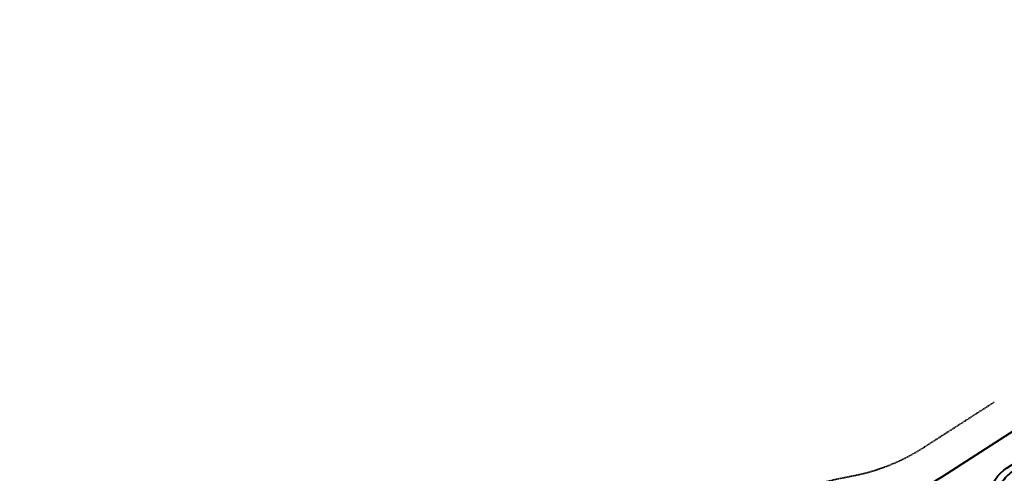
# Model space of a CAD drawing. Extents: x 1574874 to 1583974, y 410417 to 415893.
# Tile 5 of 14: x 1575437 to 1576148, y 415167 to 415495. Entities that reach past the tile are written whole.
import ezdxf

# ---------------------------------------------------------------- set-up
doc = ezdxf.new("R2010")
doc.units = 0
doc.header["$MEASUREMENT"] = 0
doc.linetypes.add('DASHED', pattern=[0.75, 0.5, -0.25])
doc.layers.add('C-POND-VNB', color=111, linetype='DASHED', lineweight=35)
doc.layers.add('C-PVMT', color=32, linetype='Continuous', lineweight=40)

msp = doc.modelspace()

# ---------------------------------------------------------------- linework, layer by layer
at = {"layer": 'C-POND-VNB'}
msp.add_lwpolyline([(1576141.02, 415218.87), (1576089.94, 415185.98, -0.097766), (1576037.72, 415165.29, 0.119644), (1575897.73, 415102.71), (1575716.24, 414962.42, -0.063227), (1575678, 414940.49), (1575570.42, 414895.73, 0.085426), (1575534.6, 414873.03), (1575521.45, 414861.14, -0.138723), (1575475.09, 414838.21), (1575415.04, 414829.18, -0.075813), (1575211.52, 414828.89)], format="xyb", dxfattribs=at)
at = {"layer": 'C-PVMT', "flags": 128}
for points in [[(1576802.31, 415491.66, 0.176994), (1576507.66, 415425.23), (1576103.47, 415164.96, -0.097766), (1576042.25, 415140.71, 0.119644), (1575913.03, 415082.93), (1575731.42, 414942.55, -0.063409), (1575687.6, 414917.41), (1575580.02, 414872.64, 0.085426), (1575551.36, 414854.49), (1575538.22, 414842.6, -0.139693), (1575479.21, 414813.54), (1575418.8, 414804.46, -0.075797)], [(1576591.72, 413712.88), (1576510.36, 413775.51, -0.073251), (1576448.77, 413839.2), (1576383.76, 413929.84, 0.2909), (1576073.21, 414054.72), (1576006.51, 414042.31, -0.376878), (1575764.92, 414186.15), (1575707.12, 414364.76, -0.34436), (1575763.33, 414518.59), (1576146.49, 414757.32), (1576178.31, 414777.14), (1576178.31, 414777.14, 0.41374), (1576228.03, 414990.45), (1576141.17, 415130.36, -0.409384), (1576150.42, 415171.4), (1576518.49, 415408.42, -0.024818), (1576554.6, 415429.21, -0.206377)], [(1576554.32, 415420.05, 0.126701), (1576537.51, 415415.35, 0.011868), (1576520.66, 415405.06), (1576156.57, 415170.61, 0.081424), (1576148.17, 415163.02), (1576143.97, 415157.76, -0.088722), (1576141.33, 415155.44), (1576137.47, 415153.11, 0.100384), (1576137.08, 415141.2), (1576146.5, 415146.88, 0.088722), (1576151.79, 415151.53), (1576155.99, 415156.78, -0.081424), (1576161.99, 415162.2), (1576526.07, 415396.65, -0.011869), (1576542.51, 415406.69, -0.126701), (1576554.52, 415410.05)]]:
    msp.add_lwpolyline(points, format="xyb", dxfattribs=at)

doc.saveas('drawing.dxf')
